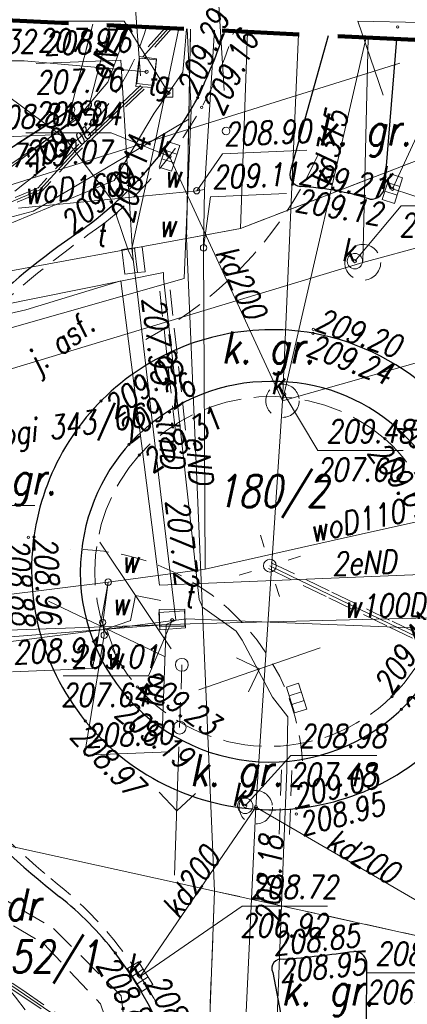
# Model space of a CAD drawing. Extents: x 6591072 to 6591270, y 5674713 to 5675005.
# Tile 31 of 37: x 6591211 to 6591226, y 5674947 to 5674985. Entities that reach past the tile are written whole.
import ezdxf
from ezdxf.enums import TextEntityAlignment as Align

# ---------------------------------------------------------------- set-up
doc = ezdxf.new("R2010")
doc.units = 0
doc.header["$PDMODE"] = 33
doc.header["$PDSIZE"] = 0.3
for name, pattern in [('1', [0]), ('2', [1.5, 1, -0.5]), ('BPB', [1.5, 1, -0.5]), ('KOC', [2, 1.5, -0.5]), ('KOJ', [0]), ('KON', [1.5, 1, -0.5]), ('KOU', [1.5, 1, -0.5]), ('UBE', [1.5, 1, -0.5]), ('UBT', [1.5, 1, -0.5]), ('UOK', [1.5, 1, -0.5]), ('UOT', [1.5, 1, -0.5]), ('UPE', [0]), ('UPG', [0]), ('UPK', [0]), ('UPT', [0]), ('UPW', [0])]:
    doc.linetypes.add(name, pattern=pattern)
doc.layers.get('0').update_dxf_attribs({"color": 250, "linetype": 'CONTINUOUS', "lineweight": 100})
for name, color, linetype, lineweight in [('DROGI_L_0', 7, 'KON', 18), ('DROGI_T_0', 7, 'CONTINUOUS', 18), ('Dzialki', 7, '1', 18), ('KANALIZAC_T_2', 36, 'CONTINUOUS', 18), ('Kontury', 90, '1', 18), ('Numery_dzialek', 7, 'CONTINUOUS', 18), ('Numery_konturow', 90, 'CONTINUOUS', 13), ('SDROK_T_0', 7, 'CONTINUOUS', 18), ('SDROK_T_1', 7, 'CONTINUOUS', 18), ('SDRPK_L_0', 7, 'KOJ', 25), ('SDRPK_L_1', 7, 'KOU', 18), ('SDRPK_L_2', 7, 'KOC', 18), ('UEEOA_T_9', 1, 'CONTINUOUS', 18), ('UEEOC_T_0', 1, 'CONTINUOUS', 18), ('UEEOO_T_0', 1, 'CONTINUOUS', 18), ('UEEPA_L_2', 1, '1', 18), ('UEEPB_L_0', 1, 'UBE', 18), ('UEEPB_L_1', 1, 'UBE', 18), ('UEEPON_L_0', 1, 'UPE', 18), ('UEEPON_L_1', 1, 'UPE', 18), ('UGGOA_T_2', 2, 'CONTINUOUS', 18), ('UGGOA_T_7', 2, 'CONTINUOUS', 18), ('UGGOC_T_2', 2, 'CONTINUOUS', 18), ('UGGPON_L_0', 2, 'UPG', 18), ('UGGPON_L_6', 2, 'UPG', 18), ('UKKOA_T_13', 36, 'CONTINUOUS', 18), ('UKKOA_T_3', 36, 'CONTINUOUS', 18), ('UKKOA_T_4', 36, 'CONTINUOUS', 18), ('UKKOA_T_9', 36, 'CONTINUOUS', 18), ('UKKOC_T_3', 36, 'CONTINUOUS', 18), ('UKKOC_T_4', 36, 'CONTINUOUS', 18), ('UKKOO_T_0', 36, 'CONTINUOUS', 18), ('UKKPA_L_0', 36, 'UOK', 18), ('UKKPA_L_5', 36, 'UOK', 18), ('UKKPOM_L_0', 36, 'UPG', 18), ('UKKPOM_L_1', 36, 'UPG', 18), ('UKKPOP_L_0', 36, 'UPG', 18), ('UKKPOP_L_1', 36, 'UPG', 18), ('UTTOA_T_14', 30, 'CONTINUOUS', 18), ('UTTOA_T_15', 30, 'CONTINUOUS', 18), ('UTTOA_T_3', 30, 'CONTINUOUS', 18), ('UTTOC_T_2', 30, 'CONTINUOUS', 18), ('UTTOC_T_3', 30, 'CONTINUOUS', 18), ('UTTOO_T_2', 30, 'CONTINUOUS', 18), ('UTTPA_L_10', 30, '1', 18), ('UTTPA_L_6', 30, 'UOT', 18), ('UTTPA_L_7', 30, 'UOT', 18), ('UTTPB_L_2', 30, 'UBT', 18), ('UTTPOM_L_0', 30, 'UPT', 18), ('UTTPOM_L_1', 30, 'UPT', 18), ('UWWOA_T_12', 5, 'CONTINUOUS', 18), ('UWWOA_T_2', 5, 'CONTINUOUS', 18), ('UWWOA_T_3', 5, 'CONTINUOUS', 18), ('UWWOA_T_8', 5, 'CONTINUOUS', 18), ('UWWOC_T_2', 5, 'CONTINUOUS', 18), ('UWWOC_T_3', 5, 'CONTINUOUS', 18), ('UWWOO_T_0', 5, 'CONTINUOUS', 18), ('UWWOO_T_4', 5, 'CONTINUOUS', 18), ('UWWPL_L_1', 5, 'UPW', 18), ('UWWPM_L_1', 5, 'UPW', 18), ('UWWPM_L_6', 5, 'UPW', 18), ('WUKOS_T_1', 7, 'CONTINUOUS', 18), ('WUKPS_L_2', 7, '1', 18), ('ZAKRES', 250, '2', 100)]:
    doc.layers.add(name, color=color, linetype=linetype, lineweight=lineweight)
doc.layers.add('KTOK', color=7, linetype='CONTINUOUS', lineweight=20, true_color=0x0a0909)
for name, color, linetype, lineweight, plot in [('PP$$O', 209, 'CONTINUOUS', 13, False), ('PPZAO', 51, 'CONTINUOUS', 13, False), ('PPZAP', 51, 'CONTINUOUS', 13, False)]:
    doc.layers.add(name, color=color, linetype=linetype, lineweight=lineweight, plot=plot)
doc.styles.add('K1_ACAD', font='romans.shx', dxfattribs={"width": 0.8, "oblique": 12})
doc.styles.add('OPIS_PIK', font='txt', dxfattribs={"width": 0.8, "height": 1.2})
doc.styles.get("Standard").update_dxf_attribs({"font": 'Simplex.SHX', "width": 0.75})
doc.linetypes.add('BGS', pattern='A,3.75,[45,msgB.shx,S=0.625,R=0,X=0,Y=0],3.75', length=7.5)

# ---------------------------------------------------------------- blocks, each defined once
blk = doc.blocks.new('other_WSU')
at = {"linetype": 'Continuous'}
blk.add_circle((0, 0), 0.045, dxfattribs=at)
blk = doc.blocks.new('other_PNN')
at = {"linetype": 'Continuous'}
for p, q in [((3.25, 0), (2.5429, 0.7071)), ((0.75, 0), (5.75, 0)), ((3.25, 0), (2.5429, -0.7071))]:
    blk.add_line(p, q, dxfattribs=at)
blk = doc.blocks.new('other_LAT')
at = {"linetype": 'Continuous'}
for p, q in [((0, 0.75), (0, 1.25)), ((-1.25, 0), (-0.75, 0)), ((0.75, 0), (1.25, 0)), ((0, -0.75), (0, -1.25))]:
    blk.add_line(p, q, dxfattribs=at)
blk = doc.blocks.new('other_SLS')
at = {"linetype": 'Continuous'}
blk.add_circle((0, 0), 0.25, dxfattribs=at)
blk = doc.blocks.new('other_ZAS')
at = {"linetype": 'Continuous'}
for p, q in [((0.175, 0.175), (-0.175, 0.175)), ((-0.175, 0.175), (-0.175, -0.175)), ((0.175, -0.175), (0.175, 0.175)), ((-0.175, -0.175), (0.175, -0.175))]:
    blk.add_line(p, q, dxfattribs=at)
blk = doc.blocks.new('other_UGG')
at = {"linetype": 'Continuous'}
blk.add_circle((0, 0), 0.0625, dxfattribs=at)
blk = doc.blocks.new('other_KRA')
at = {"linetype": 'Continuous'}
for p, q in [((-0.525, -0.25), (-0.525, 0.25)), ((-0.525, 0.25), (0.525, 0.25)), ((-0.175, -0.25), (-0.175, 0.25)), ((0.175, -0.25), (0.175, 0.25)), ((0.525, 0.25), (0.525, -0.25)), ((0.525, -0.25), (-0.525, -0.25))]:
    blk.add_line(p, q, dxfattribs=at)
blk = doc.blocks.new('other_WLZ')
at = {"linetype": 'Continuous'}
blk.add_circle((0, 0), 0.3, dxfattribs=at)
blk = doc.blocks.new('other_UGK')
at = {"linetype": 'Continuous'}
blk.add_circle((0, 0), 0.0625, dxfattribs=at)
blk = doc.blocks.new('other_WLD')
at = {"linetype": 'Continuous'}
for p, q in [((0.5, 0.333), (-0.5, 0.333)), ((-0.5, 0.333), (-0.5, -0.333)), ((0.5, -0.333), (0.5, 0.333)), ((-0.5, -0.333), (0.5, -0.333))]:
    blk.add_line(p, q, dxfattribs=at)
blk = doc.blocks.new('other_UGE')
at = {"linetype": 'Continuous'}
blk.add_circle((0, 0), 0.0625, dxfattribs=at)
blk = doc.blocks.new('ARM')
at = {"linetype": 'Continuous'}
blk.add_circle((0, 0), 0.125, dxfattribs=at)
blk = doc.blocks.new('PIK_ZA')
at = {"layer": 'PPZAP'}
blk.add_point((0, 0), dxfattribs=at)
at = {"layer": 'PP$$O', "oblique": 15, "width": 0.8, "flags": 1}
blk.add_attdef('KOD', (1, -1.3), '', height=0.5, dxfattribs=at)
at = {"layer": 'PPZAO', "color": 0, "style": 'OPIS_PIK', "width": 0.8}
blk.add_attdef('NR_PKT', (1, -0.5), '', height=1.2, dxfattribs=at)

msp = doc.modelspace()

# ---------------------------------------------------------------- linework, layer by layer
at = {"layer": 'DROGI_L_0', "linetype": 'KON'}
for centre, radius, start, end in [((6591208.351, 5674986.231), 15.198, 298.152, 338.1245), ((6591212.766, 5674955.76), 8.882, 4.1339, 91.2548)]:
    msp.add_arc(centre, radius, start, end, dxfattribs=at)
at = {"layer": 'Dzialki'}
for p, q in [((6591212.6, 5674981.81), (6591213.451, 5674985.109)), ((6591217.26, 5674984.924), (6591217.19, 5674981.41)), ((6591219.21, 5674977.15), (6591219.482, 5674984.816)), ((6591232.07, 5674982.12), (6591219.21, 5674977.15)), ((6591203.18, 5674975.72), (6591212.6, 5674981.81)), ((6591217.19, 5674981.41), (6591211.14, 5674977.83)), ((6591217.11, 5674976.76), (6591217.19, 5674981.41)), ((6591211.14, 5674977.83), (6591203.18, 5674975.72)), ((6591217.11, 5674976.76), (6591219.21, 5674977.15)), ((6591187.57, 5674971.32), (6591217.11, 5674976.76)), ((6591217.11, 5674976.76), (6591218.2, 5674951.33)), ((6591218.2, 5674951.33), (6591193.65, 5674956.74)), ((6591218.2, 5674951.33), (6591216.91, 5674918.49)), ((6591218.2, 5674951.33), (6591230.93, 5674948.52))]:
    msp.add_line(p, q, dxfattribs=at)
at = {"layer": 'Kontury', "linetype": 'KOU'}
for p, q in [((6591213.451, 5674985.109), (6591212.6, 5674981.81)), ((6591217.26, 5674984.924), (6591217.19, 5674981.41)), ((6591219.21, 5674977.15), (6591232.07, 5674982.12)), ((6591212.6, 5674981.81), (6591203.18, 5674975.72)), ((6591217.19, 5674981.41), (6591217.11, 5674976.76)), ((6591217.11, 5674976.76), (6591219.21, 5674977.15)), ((6591216.91, 5674918.49), (6591218.2, 5674951.33)), ((6591218.2, 5674951.33), (6591230.93, 5674948.52))]:
    msp.add_line(p, q, dxfattribs=at)
at = {"layer": 'KTOK', "color": 7, "linetype": 'BGS', "lineweight": 20, "flags": 128}
msp.add_lwpolyline([(6591206.048, 5674977.571), (6591212.61, 5674981.793)], dxfattribs=at)
at = {"layer": 'Numery_dzialek', "flags": 128}
for points in [[(6591209.892, 5674986.996), (6591215.025, 5674986.93), (6591215.311, 5674983.097)], [(6591222.603, 5674986.247), (6591218.329, 5674986.511), (6591218.571, 5674982.524)], [(6591228.727, 5674985.123), (6591223.77, 5674985.234), (6591224.762, 5674982.348)]]:
    msp.add_lwpolyline(points, dxfattribs=at)
at = {"layer": 'SDROK_T_1', "linetype": 'Continuous'}
msp.add_line((6591205.588, 5674966.363), (6591211.198, 5674966.363), dxfattribs=at)
at = {"layer": 'SDRPK_L_0', "linetype": 'KOJ'}
for p, q in [((6591222.619, 5674984.663), (6591221.17, 5674979.46)), ((6591224.82, 5674978.8), (6591225.291, 5674984.533)), ((6591224.09, 5674943.92), (6591224.13, 5674948.56)), ((6591220.46, 5674948.16), (6591221.32, 5674943.75))]:
    msp.add_line(p, q, dxfattribs=at)
for centre, radius, start, end in [((6591196.432, 5674992.349), 23.4, 334.431, 341.3298), ((6591203.915, 5674989.619), 15.49, 305.3167, 331.5919), ((6591221.594, 5674979.257), 0.47, 154.3979, 263.4204), ((6591220.885, 5674967.499), 11.31, 72.7459, 86.6817), ((6591224.3, 5674978.816), 0.52, 263.3452, 358.1821), ((6591227.657, 5674955.098), 26.41, 124.0498, 135.0695), ((6591220.432, 5674963.847), 9.36, 80.1682, 172.1244), ((6591220.353, 5674963.851), 9.37, 12.2543, 79.693), ((6591220.373, 5674963.79), 7.4, 89.8677, 174.261), ((6591220.516, 5674964.001), 7.19, 6.4597, 91.0013), ((6591220.473, 5674963.776), 9.27, 275.6161, 12.8681), ((6591220.422, 5674963.851), 9.35, 172.1365, 275.8803), ((6591220.358, 5674963.74), 7.38, 269.6273, 8.3377), ((6591220.359, 5674963.75), 7.39, 173.94, 269.6224), ((6591232.406, 5674976.839), 32.74, 221.7222, 231.8004), ((6591204.097, 5674940.951), 12.97, 37.9113, 51.563), ((6591201.362, 5674939.127), 16.25, 14.8433, 37.0591), ((6591216.148, 5675002.915), 54.45, 274.9755, 277.8878), ((6591223.62, 5674948.46), 0.52, 11.0875, 89.9676), ((6591220.782, 5674948.321), 0.36, 75.8569, 206.55)]:
    msp.add_arc(centre, radius, start, end, dxfattribs=at)
at = {"layer": 'SDRPK_L_1', "linetype": 'KOU'}
for centre, radius, start, end in [((6591204.083, 5674989.418), 15.56, 309.2598, 342.895), ((6591237.355, 5674943.295), 41.35, 124.5066, 133.5791), ((6591244.571, 5674990.082), 50.37, 222.8284, 229.4127), ((6591202.652, 5674939.93), 15.01, 31.3545, 52.4495), ((6591203.426, 5674939.993), 14.32, 10.8539, 32.7489)]:
    msp.add_arc(centre, radius, start, end, dxfattribs=at)
at = {"layer": 'SDRPK_L_2', "linetype": 'KOC'}
for centre, radius, start, end in [((6591205.424, 5674988.138), 10.6, 316.6358, 342.8175), ((6591175.29, 5675023.581), 57.07, 305.9814, 311.5325), ((6591220.374, 5674963.731), 6.87, 49.5605, 137.9801), ((6591220.196, 5674963.807), 6.93, 315.0393, 48.0385), ((6591220.412, 5674963.759), 6.88, 138.3666, 220.6204), ((6591220.321, 5674963.818), 6.85, 221.4876, 314.236), ((6591189.607, 5674930.817), 26.5, 36.8247, 58.2045)]:
    msp.add_arc(centre, radius, start, end, dxfattribs=at)
at = {"layer": 'UEEPA_L_2', "linetype": '2'}
msp.add_line((6591216.837, 5674957.699), (6591216.923, 5674960.148), dxfattribs=at)
at = {"layer": 'UEEPB_L_0', "linetype": 'UBE'}
for p, q in [((6591216.671, 5674969.249), (6591216.011, 5674975.198)), ((6591217.068, 5674969.293), (6591216.409, 5674975.242)), ((6591220.404, 5674964.123), (6591222.759, 5674962.983)), ((6591220.296, 5674963.897), (6591222.651, 5674962.757)), ((6591222.759, 5674962.983), (6591225.114, 5674961.843)), ((6591222.651, 5674962.757), (6591225.006, 5674961.617)), ((6591225.114, 5674961.843), (6591227.469, 5674960.703)), ((6591225.006, 5674961.617), (6591227.361, 5674960.477)), ((6591220.808, 5674956.05), (6591220.697, 5674953.146)), ((6591221.208, 5674956.035), (6591221.097, 5674953.131))]:
    msp.add_line(p, q, dxfattribs=at)
at = {"layer": 'UEEPB_L_1', "linetype": 'UBE'}
for p, q in [((6591204.25, 5674954.43), (6591211.92, 5674949.87)), ((6591203.89, 5674953.77), (6591211.54, 5674949.29)), ((6591211.92, 5674949.87), (6591214.56, 5674947.25)), ((6591211.54, 5674949.29), (6591213.75, 5674946.94)), ((6591214.56, 5674947.25), (6591214.72, 5674945.86)), ((6591213.75, 5674946.94), (6591214.21, 5674945.62))]:
    msp.add_line(p, q, dxfattribs=at)
at = {"layer": 'UEEPON_L_0', "linetype": 'UPE'}
for p, q in [((6591214.113, 5674985.077), (6591213.285, 5674981.849)), ((6591214.854, 5674985.041), (6591214.04, 5674982.848)), ((6591214.04, 5674982.848), (6591212.81, 5674981.4)), ((6591213.285, 5674981.849), (6591208.41, 5674978.13)), ((6591212.81, 5674981.4), (6591207.072, 5674977.491)), ((6591234.48, 5674957.17), (6591220.35, 5674964.01))]:
    msp.add_line(p, q, dxfattribs=at)
at = {"layer": 'UEEPON_L_1', "linetype": 'UPE'}
for p, q in [((6591205.147, 5674973.2), (6591216.213, 5674975.437)), ((6591216.213, 5674975.437), (6591216.21, 5674975.22)), ((6591216.21, 5674975.22), (6591216.87, 5674969.271)), ((6591210.849, 5674973.978), (6591214.545, 5674975.113)), ((6591214.545, 5674975.113), (6591216.052, 5674963.254)), ((6591205.146, 5674972.718), (6591210.849, 5674973.978)), ((6591216.87, 5674969.271), (6591217.601, 5674962.697)), ((6591216.052, 5674963.254), (6591227.939, 5674963.744)), ((6591217.601, 5674962.697), (6591217.722, 5674962.392)), ((6591217.722, 5674962.392), (6591219.032, 5674961.465)), ((6591219.032, 5674961.465), (6591219.276, 5674961.107)), ((6591219.276, 5674961.107), (6591220.448, 5674958.887)), ((6591220.448, 5674958.887), (6591221.045, 5674958.119)), ((6591221.045, 5674958.119), (6591221.008, 5674956.043)), ((6591221.008, 5674956.043), (6591220.897, 5674953.138)), ((6591220.897, 5674953.138), (6591220.327, 5674938.331))]:
    msp.add_line(p, q, dxfattribs=at)
at = {"layer": 'UGGOC_T_2', "linetype": 'Continuous'}
for p in [(6591211.389, 5674985.23), (6591216.4, 5674982.44)]:
    msp.add_line(p, (6591214.678, 5674985.23), dxfattribs=at)
at = {"layer": 'UGGPON_L_0', "linetype": 'UPG'}
for p, q in [((6591217.01, 5674983.81), (6591217.106, 5674984.931)), ((6591216.96, 5674983.24), (6591217.01, 5674983.81)), ((6591216.4, 5674982.44), (6591216.96, 5674983.24)), ((6591215.84, 5674981.65), (6591216.4, 5674982.44)), ((6591214.29, 5674979.02), (6591215.84, 5674981.65)), ((6591203.2, 5674974.43), (6591214.29, 5674979.02))]:
    msp.add_line(p, q, dxfattribs=at)
at = {"layer": 'UGGPON_L_6', "linetype": 'UPG'}
for p, q in [((6591217.289, 5674981.764), (6591217.13, 5674984.93)), ((6591217.013, 5674975.206), (6591217.289, 5674981.764)), ((6591205.816, 5674972.016), (6591217.013, 5674975.206))]:
    msp.add_line(p, q, dxfattribs=at)
at = {"layer": 'UKKOC_T_3', "linetype": 'Continuous'}
for p, q in [((6591225.12, 5674978.7), (6591226.522, 5674981.74)), ((6591210.846, 5674980.88), (6591214.168, 5674980.88)), ((6591216.44, 5674979.96), (6591214.168, 5674980.88)), ((6591220.91, 5674970.69), (6591222.222, 5674968.5)), ((6591222.222, 5674968.5), (6591225.544, 5674968.5)), ((6591219.39, 5674954.65), (6591221.162, 5674956.62)), ((6591221.162, 5674956.62), (6591224.516, 5674956.62)), ((6591215.3, 5674948), (6591219.272, 5674950.74)), ((6591219.272, 5674950.74), (6591222.594, 5674950.74)), ((6591224.128, 5674948.142), (6591227.45, 5674948.142))]:
    msp.add_line(p, q, dxfattribs=at)
at = {"layer": 'UKKOC_T_4', "linetype": 'Continuous'}
for p, q in [((6591223.66, 5674975.88), (6591225.465, 5674978.03)), ((6591225.465, 5674978.03), (6591228.755, 5674978.03))]:
    msp.add_line(p, q, dxfattribs=at)
at = {"layer": 'UKKPA_L_0', "linetype": 'UOK'}
for centre in [(6591220.84, 5674970.44), (6591219.8, 5674954.6)]:
    msp.add_circle(centre, 0.65, dxfattribs=at)
at = {"layer": 'UKKPA_L_5', "linetype": 'UOK'}
msp.add_circle((6591223.966, 5674975.831), 0.7, dxfattribs=at)
at = {"layer": 'UKKPOM_L_0', "linetype": 'UPG'}
for p, q in [((6591224.094, 5674984.591), (6591220.84, 5674970.44)), ((6591220.84, 5674970.44), (6591216.44, 5674979.96)), ((6591236.6, 5674974.91), (6591225.12, 5674978.7)), ((6591220.84, 5674970.44), (6591236.6, 5674974.91)), ((6591219.8, 5674954.6), (6591215.3, 5674948)), ((6591219.8, 5674954.6), (6591228.77, 5674949.39))]:
    msp.add_line(p, q, dxfattribs=at)
at = {"layer": 'UKKPOM_L_1', "linetype": 'UPK'}
for p, q in [((6591220.84, 5674970.44), (6591221.465, 5674984.719)), ((6591219.804, 5674954.603), (6591220.836, 5674970.442)), ((6591217.688, 5674909.657), (6591219.804, 5674954.603))]:
    msp.add_line(p, q, dxfattribs=at)
at = {"layer": 'UKKPOP_L_0', "linetype": 'UPK'}
msp.add_line((6591223.966, 5674975.831), (6591224.181, 5674984.587), dxfattribs=at)
at = {"layer": 'UKKPOP_L_1', "linetype": 'UPK'}
for p, q in [((6591223.966, 5674975.831), (6591238.1, 5674979.646)), ((6591201.661, 5674969.073), (6591223.966, 5674975.831))]:
    msp.add_line(p, q, dxfattribs=at)
at = {"layer": 'UTTOC_T_3', "linetype": 'Continuous'}
for p, q in [((6591207.499, 5674983.69), (6591210.788, 5674983.69)), ((6591215.55, 5674983.26), (6591210.788, 5674983.69)), ((6591211.256, 5674983.58), (6591214.543, 5674983.717)), ((6591215.019, 5674976.019), (6591214.543, 5674983.717)), ((6591216.545, 5674961.885), (6591215.618, 5674959.72)), ((6591212.296, 5674959.72), (6591215.618, 5674959.72))]:
    msp.add_line(p, q, dxfattribs=at)
at = {"layer": 'UTTPA_L_10', "linetype": 'UPT'}
for p, q in [((6591214.584, 5674976.336), (6591215.08, 5674976.398)), ((6591214.704, 5674975.37), (6591214.584, 5674976.336)), ((6591215.08, 5674976.398), (6591215.2, 5674975.432)), ((6591215.2, 5674975.432), (6591214.704, 5674975.37))]:
    msp.add_line(p, q, dxfattribs=at)
at = {"layer": 'UTTPA_L_6', "linetype": 'UOT'}
for p, q in [((6591215.13, 5674982.69), (6591215.26, 5674983.85)), ((6591215.26, 5674983.85), (6591215.93, 5674983.77)), ((6591215.93, 5674983.77), (6591215.81, 5674982.64)), ((6591215.81, 5674982.64), (6591215.13, 5674982.69)), ((6591216.04, 5674962.3), (6591217.04, 5674962.32)), ((6591216.07, 5674961.65), (6591216.04, 5674962.3)), ((6591217.04, 5674962.32), (6591217.04, 5674961.66)), ((6591217.04, 5674961.66), (6591216.07, 5674961.65))]:
    msp.add_line(p, q, dxfattribs=at)
at = {"layer": 'UTTPA_L_7', "linetype": 'UOT'}
for p, q in [((6591214.584, 5674976.336), (6591215.08, 5674976.398)), ((6591214.584, 5674976.336), (6591214.704, 5674975.37)), ((6591215.377, 5674976.434), (6591215.08, 5674976.398)), ((6591215.377, 5674976.434), (6591215.498, 5674975.468)), ((6591215.2, 5674975.432), (6591214.704, 5674975.37)), ((6591215.2, 5674975.432), (6591215.498, 5674975.468))]:
    msp.add_line(p, q, dxfattribs=at)
at = {"layer": 'UTTPB_L_2', "linetype": 'UBT'}
for p, q in [((6591216.274, 5674984.972), (6591215.325, 5674983.906)), ((6591216.53, 5674984.959), (6591215.475, 5674983.774)), ((6591215.311, 5674982.722), (6591214.001, 5674981.472)), ((6591215.449, 5674982.578), (6591214.139, 5674981.328)), ((6591214.001, 5674981.472), (6591212.691, 5674980.222)), ((6591214.139, 5674981.328), (6591212.829, 5674980.078)), ((6591212.686, 5674980.218), (6591211.316, 5674978.728)), ((6591212.834, 5674980.082), (6591211.464, 5674978.592)), ((6591211.351, 5674978.752), (6591209.474, 5674977.96)), ((6591211.429, 5674978.568), (6591209.551, 5674977.775)), ((6591208.964, 5674948.421), (6591210.614, 5674947.299)), ((6591209.076, 5674948.586), (6591210.726, 5674947.464)), ((6591210.614, 5674947.299), (6591212.264, 5674946.177)), ((6591210.726, 5674947.464), (6591212.376, 5674946.343))]:
    msp.add_line(p, q, dxfattribs=at)
at = {"layer": 'UTTPOM_L_0', "linetype": 'UPT'}
for p, q in [((6591216.402, 5674984.965), (6591215.4, 5674983.84)), ((6591212.391, 5674980.649), (6591208.89, 5674983.235)), ((6591215.41, 5674982.67), (6591212.76, 5674980.15)), ((6591214.15, 5674978.34), (6591212.391, 5674980.649)), ((6591212.76, 5674980.15), (6591211.39, 5674978.66)), ((6591211.39, 5674978.66), (6591203.88, 5674975.49)), ((6591214.835, 5674976.306), (6591214.15, 5674978.34)), ((6591215.038, 5674975.86), (6591214.835, 5674976.306)), ((6591216.685, 5674961.886), (6591216.317, 5674961.714)), ((6591216.317, 5674961.714), (6591206.839, 5674960.978)), ((6591216.317, 5674961.714), (6591216.14, 5674957.05)), ((6591202.42, 5674952.99), (6591212.32, 5674946.26))]:
    msp.add_line(p, q, dxfattribs=at)
at = {"layer": 'UTTPOM_L_1', "linetype": 'UPT'}
for p, q in [((6591216.809, 5674984.946), (6591215.842, 5674980.34)), ((6591215.842, 5674980.34), (6591214.977, 5674976.371)), ((6591214.977, 5674976.371), (6591215.216, 5674974.371)), ((6591215.216, 5674974.371), (6591215.756, 5674969.77)), ((6591215.756, 5674969.77), (6591216.159, 5674966.35)), ((6591216.159, 5674966.35), (6591216.685, 5674961.886)), ((6591217.103, 5674961.94), (6591208.281, 5674960.794)), ((6591217.103, 5674961.94), (6591227.646, 5674961.523))]:
    msp.add_line(p, q, dxfattribs=at)
at = {"layer": 'UWWOC_T_2', "linetype": 'Continuous'}
for p, q in [((6591218.501, 5674980.065), (6591221.788, 5674980.202)), ((6591217.501, 5674978.624), (6591218.501, 5674980.065)), ((6591217.769, 5674976.4), (6591218.04, 5674978.391)), ((6591218.04, 5674978.391), (6591221.001, 5674978.515)), ((6591214.056, 5674963.371), (6591213.447, 5674960.003)), ((6591210.323, 5674959.873), (6591213.447, 5674960.003))]:
    msp.add_line(p, q, dxfattribs=at)
at = {"layer": 'UWWOC_T_3', "linetype": 'Continuous'}
for p, q in [((6591209.056, 5674980.686), (6591212.213, 5674980.818)), ((6591213.902, 5674961.303), (6591213.136, 5674956.621)), ((6591213.136, 5674956.621), (6591216.455, 5674956.759))]:
    msp.add_line(p, q, dxfattribs=at)
at = {"layer": 'UWWPL_L_1', "linetype": 'UPW'}
for p, q in [((6591214.056, 5674963.371), (6591213.841, 5674961.801)), ((6591213.841, 5674961.801), (6591213.902, 5674961.303))]:
    msp.add_line(p, q, dxfattribs=at)
at = {"layer": 'UWWPM_L_1', "linetype": 'UPW'}
for p, q in [((6591217.807, 5674978.665), (6591218.191, 5674984.878)), ((6591214.31, 5674978.307), (6591217.501, 5674978.624)), ((6591214.31, 5674978.307), (6591217.501, 5674978.624)), ((6591217.501, 5674978.624), (6591217.807, 5674978.665)), ((6591217.501, 5674978.624), (6591217.807, 5674978.665)), ((6591217.807, 5674978.665), (6591217.501, 5674978.624)), ((6591217.501, 5674978.624), (6591217.807, 5674978.665)), ((6591217.807, 5674978.665), (6591217.769, 5674976.4)), ((6591210.561, 5674977.938), (6591214.31, 5674978.307)), ((6591217.769, 5674976.4), (6591217.828, 5674963.879)), ((6591217.769, 5674976.4), (6591217.828, 5674963.879)), ((6591223.257, 5674965.094), (6591226.477, 5674965.814)), ((6591217.828, 5674963.879), (6591223.257, 5674965.094)), ((6591217.828, 5674963.879), (6591214.056, 5674963.371)), ((6591214.056, 5674963.371), (6591217.828, 5674963.879)), ((6591214.056, 5674963.371), (6591202.216, 5674961.906))]:
    msp.add_line(p, q, dxfattribs=at)
at = {"layer": 'UWWPM_L_6', "linetype": 'UPW'}
for p, q in [((6591207.263, 5674977.907), (6591225.414, 5674983.601)), ((6591203.385, 5674961.263), (6591217.25, 5674961.743)), ((6591217.25, 5674961.743), (6591229.191, 5674962.044))]:
    msp.add_line(p, q, dxfattribs=at)
at = {"layer": 'WUKPS_L_2', "linetype": '1'}
msp.add_point((6591218.645, 5674980.95), dxfattribs=at)
msp.add_point((6591218.645, 5674980.95), dxfattribs=at)
at = {"layer": 'ZAKRES', "linetype": 'BPB', "ltscale": 3}
msp.add_lwpolyline([(6591165.185, 5674987.457), (6591158.691, 5674859.807), (6591109.553, 5674863.045), (6591110.755, 5674725.53), (6591237.72, 5674719.424), (6591252.958, 5674983.187)], close=True, dxfattribs=at)

# ---------------------------------------------------------------- block references
at = {"layer": 'KANALIZAC_T_2', "rotation": 287.7028437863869}
msp.add_blockref('other_KRA', (6591221.39, 5674958.85), dxfattribs=at)
at = {"layer": 'KANALIZAC_T_2', "color": 253, "rotation": 287.7028437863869}
msp.add_blockref('other_KRA', (6591221.39, 5674958.85), dxfattribs=at)
at = {"layer": 'PPZAP', "xscale": 0.5, "yscale": 0.5, "zscale": 0.5}
msp.add_blockref('PIK_ZA', (6591212.61, 5674981.793, 209.005), dxfattribs=at).add_auto_attribs({'NR_PKT': '28'})
at = {"layer": 'UEEOA_T_9'}
for name, p, rotation in [('other_LAT', (6591220.35, 5674964.01), 17.1799921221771), ('other_PNN', (6591216.923, 5674960.148), 123.7307792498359), ('other_PNN', (6591216.923, 5674960.148), 154.5086908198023), ('other_PNN', (6591216.88, 5674958.923), 19.18011739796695), ('other_PNN', (6591216.837, 5674957.699), 268.0221181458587)]:
    msp.add_blockref(name, p, dxfattribs=dict(at, rotation=rotation))
at = {"layer": 'UEEOA_T_9', "color": 253}
for name, p, rotation in [('other_LAT', (6591220.35, 5674964.01), 17.1799921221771), ('other_PNN', (6591216.923, 5674960.148), 123.7307792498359), ('other_PNN', (6591216.923, 5674960.148), 154.5086908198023), ('other_PNN', (6591216.88, 5674958.923), 19.18011739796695), ('other_PNN', (6591216.837, 5674957.699), 268.0221181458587)]:
    msp.add_blockref(name, p, dxfattribs=dict(at, rotation=rotation))
at = {"layer": 'UEEOA_T_9'}
msp.add_blockref('other_SLS', (6591220.35, 5674964.01), dxfattribs=at)
at = {"layer": 'UEEOA_T_9', "color": 253}
msp.add_blockref('other_SLS', (6591220.35, 5674964.01), dxfattribs=at)
at = {"layer": 'UGGOA_T_7', "rotation": 269.9999974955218}
msp.add_blockref('other_ZAS', (6591216.4, 5674982.44), dxfattribs=at)
at = {"layer": 'UGGOA_T_7', "color": 253, "rotation": 269.9999974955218}
msp.add_blockref('other_ZAS', (6591216.4, 5674982.44), dxfattribs=at)
at = {"layer": 'UGGOC_T_2'}
msp.add_blockref('other_UGG', (6591216.4, 5674982.44), dxfattribs=at)
at = {"layer": 'UGGOC_T_2', "color": 253}
msp.add_blockref('other_UGG', (6591216.4, 5674982.44), dxfattribs=at)
at = {"layer": 'UKKOA_T_13'}
msp.add_blockref('other_WLZ', (6591223.66, 5674975.88), dxfattribs=at)
at = {"layer": 'UKKOA_T_13', "color": 253}
msp.add_blockref('other_WLZ', (6591223.66, 5674975.88), dxfattribs=at)
at = {"layer": 'UKKOA_T_9'}
for p, rotation in [((6591216.44, 5674979.96), 72.04998897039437), ((6591225.12, 5674978.7), 72.04998897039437), ((6591215.3, 5674948), 302.19522112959)]:
    msp.add_blockref('other_KRA', p, dxfattribs=dict(at, rotation=rotation))
at = {"layer": 'UKKOA_T_9', "color": 253}
for p, rotation in [((6591216.44, 5674979.96), 72.04998897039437), ((6591225.12, 5674978.7), 72.04998897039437), ((6591215.3, 5674948), 302.19522112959)]:
    msp.add_blockref('other_KRA', p, dxfattribs=dict(at, rotation=rotation))
at = {"layer": 'UKKOA_T_9'}
msp.add_blockref('other_WLZ', (6591219.39, 5674954.65), dxfattribs=at)
at = {"layer": 'UKKOA_T_9', "color": 253}
msp.add_blockref('other_WLZ', (6591219.39, 5674954.65), dxfattribs=at)
at = {"layer": 'UKKOC_T_3'}
for p in [(6591216.44, 5674979.96), (6591225.12, 5674978.7), (6591220.91, 5674970.69), (6591219.39, 5674954.65), (6591219.804, 5674954.603), (6591215.3, 5674948)]:
    msp.add_blockref('other_UGK', p, dxfattribs=at)
at = {"layer": 'UKKOC_T_3', "color": 253}
for p in [(6591216.44, 5674979.96), (6591225.12, 5674978.7), (6591220.91, 5674970.69), (6591219.39, 5674954.65), (6591219.804, 5674954.603), (6591215.3, 5674948)]:
    msp.add_blockref('other_UGK', p, dxfattribs=at)
at = {"layer": 'UKKOC_T_4'}
msp.add_blockref('other_UGK', (6591223.66, 5674975.88), dxfattribs=at)
at = {"layer": 'UKKOC_T_4', "color": 253}
msp.add_blockref('other_UGK', (6591223.66, 5674975.88), dxfattribs=at)
at = {"layer": 'UTTOA_T_14'}
for p, rotation in [((6591215.55, 5674983.26), 264.1600013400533), ((6591216.545, 5674961.885), 4.133128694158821)]:
    msp.add_blockref('other_WLD', p, dxfattribs=dict(at, rotation=rotation))
at = {"layer": 'UTTOA_T_14', "color": 253}
for p, rotation in [((6591215.55, 5674983.26), 264.1600013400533), ((6591216.545, 5674961.885), 4.133128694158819)]:
    msp.add_blockref('other_WLD', p, dxfattribs=dict(at, rotation=rotation))
at = {"layer": 'UTTOA_T_15'}
for p, rotation in [((6591216.923, 5674960.148), 2.393534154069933), ((6591216.837, 5674957.699), 2.393561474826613)]:
    msp.add_blockref('other_SLS', p, dxfattribs=dict(at, rotation=rotation))
at = {"layer": 'UTTOA_T_15', "color": 253}
for p, rotation in [((6591216.923, 5674960.148), 2.393534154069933), ((6591216.837, 5674957.699), 2.393561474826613)]:
    msp.add_blockref('other_SLS', p, dxfattribs=dict(at, rotation=rotation))
at = {"layer": 'UTTOC_T_3'}
for p in [(6591215.55, 5674983.26), (6591216.545, 5674961.885)]:
    msp.add_blockref('other_UGE', p, dxfattribs=at)
at = {"layer": 'UTTOC_T_3', "color": 253}
for p in [(6591215.55, 5674983.26), (6591216.545, 5674961.885)]:
    msp.add_blockref('other_UGE', p, dxfattribs=at)
at = {"layer": 'UWWOA_T_12', "rotation": 2.392878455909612}
for p in [(6591213.841, 5674961.801), (6591213.902, 5674961.303)]:
    msp.add_blockref('ARM', p, dxfattribs=at)
at = {"layer": 'UWWOA_T_12', "color": 253, "rotation": 2.392878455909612}
for p in [(6591213.841, 5674961.801), (6591213.902, 5674961.303)]:
    msp.add_blockref('ARM', p, dxfattribs=at)
at = {"layer": 'UWWOA_T_8'}
for p, rotation in [((6591217.501, 5674978.624), 2.393971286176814), ((6591217.769, 5674976.4), 2.393943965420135), ((6591214.056, 5674963.371), 2.392933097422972)]:
    msp.add_blockref('ARM', p, dxfattribs=dict(at, rotation=rotation))
at = {"layer": 'UWWOA_T_8', "color": 253}
for p, rotation in [((6591217.501, 5674978.624), 2.393971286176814), ((6591217.769, 5674976.4), 2.393943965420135), ((6591214.056, 5674963.371), 2.392933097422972)]:
    msp.add_blockref('ARM', p, dxfattribs=dict(at, rotation=rotation))
at = {"layer": 'WUKOS_T_1', "color": 253}
for p in [(6591225.33, 5674985.01), (6591217.54, 5674982.25), (6591217.69, 5674981.87), (6591211.21, 5674979.23), (6591215.25, 5674979.06), (6591223.1, 5674978.59), (6591223.11, 5674978.43), (6591222.04, 5674973.22), (6591222.03, 5674973.07), (6591213.78, 5674970.43), (6591225.25, 5674969.42), (6591214.87, 5674968.74), (6591224.83, 5674968.96), (6591215.27, 5674968.33), (6591210.94, 5674965.12), (6591211.16, 5674965.13), (6591215.19, 5674959.28), (6591214.81, 5674958.87), (6591225.1, 5674958.91), (6591225.47, 5674958.41), (6591213.16, 5674957.96), (6591221.38, 5674954.55), (6591221.38, 5674954.33), (6591214.33, 5674948.92), (6591222.19, 5674948.99), (6591222.35, 5674948.82), (6591215.47, 5674947.74)]:
    msp.add_blockref('other_WSU', p, dxfattribs=at)
at = {"layer": 'WUKOS_T_1'}
for p in [(6591217.54, 5674982.25), (6591217.69, 5674981.87), (6591211.21, 5674979.23), (6591215.25, 5674979.06), (6591223.1, 5674978.59), (6591223.11, 5674978.43), (6591222.04, 5674973.22), (6591222.03, 5674973.07), (6591213.78, 5674970.43), (6591225.25, 5674969.42), (6591214.87, 5674968.74), (6591224.83, 5674968.96), (6591215.27, 5674968.33), (6591210.94, 5674965.12), (6591211.16, 5674965.13), (6591215.19, 5674959.28), (6591214.81, 5674958.87), (6591225.1, 5674958.91), (6591225.47, 5674958.41), (6591213.16, 5674957.96), (6591221.38, 5674954.55), (6591221.38, 5674954.33), (6591214.33, 5674948.92), (6591222.19, 5674948.99), (6591222.35, 5674948.82), (6591215.47, 5674947.74)]:
    msp.add_blockref('other_WSU', p, dxfattribs=at)

# ---------------------------------------------------------------- texts
at = {"layer": 'DROGI_T_0', "style": 'K1_ACAD', "oblique": 12, "width": 0.8}
msp.add_text('oś drogi 343/06', height=0.9, rotation=8.0041, dxfattribs=at).set_placement((6591207.326, 5674968.297))
at = {"layer": 'Numery_dzialek', "style": 'K1_ACAD', "oblique": 12, "width": 0.8}
for s, p in [('180/2', (6591218.258, 5674967.542)), ('552/1', (6591209.352, 5674949.401))]:
    msp.add_text(s, height=1.25, dxfattribs=at).set_placement(p, align=Align.TOP_LEFT)
at = {"layer": 'Numery_konturow', "style": 'K1_ACAD', "oblique": 12, "width": 0.8}
msp.add_text('dr', height=1.25, dxfattribs=at).set_placement((6591210.029, 5674951.435), align=Align.TOP_LEFT)
at = {"layer": 'SDROK_T_0', "style": 'K1_ACAD', "oblique": 12, "width": 0.8}
msp.add_text('j. asf.', height=0.9, rotation=38.09, dxfattribs=at).set_placement((6591212.27, 5674972.61), align=Align.MIDDLE)
at = {"layer": 'SDROK_T_1', "style": 'K1_ACAD', "oblique": 12, "width": 0.8}
for s, p in [('k. gr.', (6591222.22, 5674980.38)), ('k. gr.', (6591218.46, 5674971.89)), ('ch. k. gr.', (6591205.7, 5674966.78)), ('k. gr.', (6591217.23, 5674955.42)), ('k. gr.', (6591220.79, 5674946.87))]:
    msp.add_text(s, height=1.25, dxfattribs=at).set_placement(p)
at = {"layer": 'UEEOC_T_0', "style": 'K1_ACAD', "oblique": 12, "width": 0.8}
msp.add_text('208.18', height=0.9, rotation=87.7928, dxfattribs=at).set_placement((6591220.715, 5674950.088))
at = {"layer": 'UEEOO_T_0', "style": 'K1_ACAD', "oblique": 12, "width": 0.8}
for s, rotation, p in [('eN', 69.6341, (6591214.04, 5674982.848)), ('eND', 276.3391, (6591217.05, 5674969.02)), ('2eND', 2.3586, (6591222.784, 5674963.625))]:
    msp.add_text(s, height=0.9, rotation=rotation, dxfattribs=at).set_placement(p)
at = {"layer": 'UGGOA_T_2', "style": 'K1_ACAD', "oblique": 12, "width": 0.8}
msp.add_text('g', height=0.9, dxfattribs=at).set_placement((6591216.4, 5674982.44), align=Align.RIGHT)
at = {"layer": 'UGGOC_T_2', "style": 'K1_ACAD', "oblique": 12, "width": 0.8}
msp.add_text('207.97', height=0.9, dxfattribs=at).set_placement((6591211.308, 5674984.93), align=Align.TOP_LEFT)
at = {"layer": 'UKKOA_T_3', "style": 'K1_ACAD', "oblique": 12, "width": 0.8}
for p in [(6591220.91, 5674970.69), (6591219.39, 5674954.65)]:
    msp.add_text('k', height=0.9, dxfattribs=at).set_placement(p, align=Align.RIGHT)
at = {"layer": 'UKKOA_T_4', "style": 'K1_ACAD', "oblique": 12, "width": 0.8}
msp.add_text('k', height=0.9, dxfattribs=at).set_placement((6591223.66, 5674975.88), align=Align.RIGHT)
at = {"layer": 'UKKOC_T_3', "style": 'K1_ACAD', "oblique": 12, "width": 0.8}
for s, p in [('209.04', (6591211.168, 5674982.08)), ('207.07', (6591210.766, 5674980.58)), ('209.48', (6591222.543, 5674969.7)), ('207.60', (6591222.141, 5674968.2)), ('208.98', (6591221.483, 5674957.82)), ('207.48', (6591221.081, 5674956.32)), ('208.72', (6591219.593, 5674951.94)), ('206.92', (6591219.191, 5674950.44)), ('208.77', (6591224.45, 5674949.342)), ('206.81', (6591224.048, 5674947.842))]:
    msp.add_text(s, height=0.9, dxfattribs=at).set_placement(p, align=Align.TOP_LEFT)
for p in [(6591216.44, 5674979.96), (6591225.12, 5674978.7), (6591215.3, 5674948)]:
    msp.add_text('k', height=0.9, dxfattribs=at).set_placement(p, align=Align.RIGHT)
at = {"layer": 'UKKOC_T_4', "style": 'K1_ACAD', "oblique": 12, "width": 0.8}
msp.add_text('206.88', height=0.9, dxfattribs=at).set_placement((6591225.385, 5674977.73), align=Align.TOP_LEFT)
at = {"layer": 'UKKOO_T_0', "style": 'K1_ACAD', "oblique": 12, "width": 0.8}
for s, rotation, p in [('kd315', 77.04, (6591222.75, 5674978.74)), ('kd200', 294.41, (6591218.21, 5674976.23)), ('kd200', 329.83, (6591222.47, 5674953.05)), ('kd200', 55.67, (6591216.8, 5674950.2))]:
    msp.add_text(s, height=0.9, rotation=rotation, dxfattribs=at).set_placement(p)
at = {"layer": 'UTTOA_T_3', "style": 'K1_ACAD', "oblique": 12, "width": 0.8}
for p in [(6591215.55, 5674983.26), (6591217.006, 5674963.276)]:
    msp.add_text('t', height=0.9, dxfattribs=at).set_placement(p, align=Align.TOP_LEFT)
msp.add_text('t', height=0.9, rotation=2.3931, dxfattribs=at).set_placement((6591213.548, 5674977.348), align=Align.TOP_LEFT)
at = {"layer": 'UTTOC_T_2', "style": 'K1_ACAD', "oblique": 12, "width": 0.8}
for s, height, rotation, p in [('208.2', 0.45, 43.55, (6591212.76, 5674980.15)), ('208.14', 0.9, 77.7148, (6591215.022, 5674977.314)), ('207.93', 0.9, 276.7165, (6591215.373, 5674974.426)), ('207.72', 0.9, 276.716, (6591216.293, 5674966.54))]:
    msp.add_text(s, height=height, rotation=rotation, dxfattribs=at).set_placement(p)
at = {"layer": 'UTTOC_T_3', "style": 'K1_ACAD', "oblique": 12, "width": 0.8}
for s, p in [('209.32', (6591207.82, 5674984.89)), ('209.01', (6591212.617, 5674960.92)), ('207.64', (6591212.215, 5674959.42))]:
    msp.add_text(s, height=0.9, dxfattribs=at).set_placement(p, align=Align.TOP_LEFT)
for s, p in [('208.76', (6591211.527, 5674984.792)), ('207.76', (6591211.188, 5674983.277))]:
    msp.add_text(s, height=0.9, rotation=2.3936, dxfattribs=at).set_placement(p, align=Align.TOP_LEFT)
at = {"layer": 'UTTOO_T_2', "style": 'K1_ACAD', "oblique": 12, "width": 0.8}
for s, rotation, p in [('tmD', 276.7179, (6591215.932, 5674969.698)), ('tm', 87.8247, (6591216.191, 5674958.398))]:
    msp.add_text(s, height=0.9, rotation=rotation, dxfattribs=at).set_placement(p)
at = {"layer": 'UWWOA_T_2', "style": 'K1_ACAD', "oblique": 12, "width": 0.8}
for rotation, p in [(2.3937, (6591216.232, 5674978.736)), (2.3936, (6591216.024, 5674976.804)), (2.393, (6591214.57, 5674963.719))]:
    msp.add_text('w', height=0.9, rotation=rotation, dxfattribs=at).set_placement(p)
at = {"layer": 'UWWOA_T_3', "style": 'K1_ACAD', "oblique": 12, "width": 0.8}
for p in [(6591214.202, 5674962.068), (6591213.966, 5674959.96)]:
    msp.add_text('w', height=0.9, rotation=2.3929, dxfattribs=at).set_placement(p)
at = {"layer": 'UWWOC_T_2', "style": 'K1_ACAD', "oblique": 12, "width": 0.8}
for s, rotation, p in [('208.90', 2.3943, (6591218.569, 5674980.368)), ('209.11', 2.3941, (6591218.107, 5674978.694))]:
    msp.add_text(s, height=0.9, rotation=rotation, dxfattribs=at).set_placement(p)
msp.add_text('208.91', height=0.9, rotation=2.3929, dxfattribs=at).set_placement((6591213.756, 5674960.317), align=Align.RIGHT)
at = {"layer": 'UWWOC_T_3', "style": 'K1_ACAD', "oblique": 12, "width": 0.8}
for s, p in [('208.81', (6591209.327, 5674981.899)), ('207.19', (6591208.988, 5674980.383))]:
    msp.add_text(s, height=0.9, rotation=2.3923, dxfattribs=at).set_placement(p, align=Align.TOP_LEFT)
msp.add_text('208.80', height=0.9, rotation=2.3929, dxfattribs=at).set_placement((6591213.204, 5674956.924))
at = {"layer": 'UWWOO_T_0', "style": 'K1_ACAD', "oblique": 12, "width": 0.8}
for s, rotation, p in [('woD160', 5.6476, (6591210.819, 5674978.079)), ('woD110', 12.6071, (6591221.992, 5674964.906))]:
    msp.add_text(s, height=0.9, rotation=rotation, dxfattribs=at).set_placement(p)
at = {"layer": 'UWWOO_T_4', "style": 'K1_ACAD', "oblique": 12, "width": 0.8}
msp.add_text('w100D', height=0.9, rotation=1.4186, dxfattribs=at).set_placement((6591223.226, 5674961.967))
at = {"layer": 'WUKOS_T_1', "style": 'K1_ACAD', "oblique": 12, "width": 0.8}
for s, rotation, p in [('209.29', 68.16, (6591217.54, 5674982.25)), ('209.15', 40.33, (6591211.21, 5674979.23)), ('209.20', 340.61, (6591222.04, 5674973.22)), ('209.26', 37.83, (6591214.87, 5674968.74)), ('209.54', 308.81, (6591225.25, 5674969.42)), ('208.96', 272.75, (6591211.16, 5674965.13)), ('209.41', 57.78, (6591225.1, 5674958.91)), ('209.23', 324.94, (6591215.19, 5674959.28)), ('209.03', 14.35, (6591221.38, 5674954.55)), ('208.73', 300.03, (6591215.47, 5674947.74))]:
    msp.add_text(s, height=0.9, rotation=rotation, dxfattribs=at).set_placement(p)
for s, rotation, p in [('209.16', 65, (6591217.69, 5674981.87)), ('209.24', 339.31, (6591222.03, 5674973.07)), ('209.08', 34.89, (6591213.78, 5674970.43)), ('209.31', 34.09, (6591215.27, 5674968.33)), ('209.61', 306.99, (6591224.83, 5674968.96)), ('208.88', 274.57, (6591210.94, 5674965.12)), ('209.36', 55.15, (6591225.47, 5674958.41)), ('209.19', 321.3, (6591214.81, 5674958.87)), ('208.97', 314.5, (6591213.16, 5674957.96)), ('208.95', 14.96, (6591221.38, 5674954.33)), ('208.86', 301.18, (6591214.33, 5674948.92))]:
    msp.add_text(s, height=0.9, rotation=rotation, dxfattribs=at).set_placement(p, align=Align.TOP_LEFT)
msp.add_text('209.09', height=0.9, rotation=40.51, dxfattribs=at).set_placement((6591215.25, 5674979.06), align=Align.RIGHT)
for s, rotation, p in [('209.21', 349.53, (6591223.1, 5674978.59)), ('208.85', 6, (6591222.19, 5674948.99))]:
    msp.add_text(s, height=0.9, rotation=rotation, dxfattribs=at).set_placement(p, align=Align.CENTER)
for s, rotation, p in [('209.12', 350.23, (6591223.11, 5674978.43)), ('208.95', 5.66, (6591222.35, 5674948.82))]:
    msp.add_text(s, height=0.9, rotation=rotation, dxfattribs=at).set_placement(p, align=Align.TOP_CENTER)

doc.saveas('drawing.dxf')
